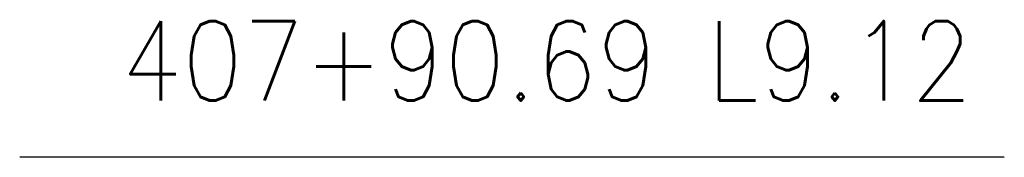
# Model space of a CAD drawing. Extents: x 167754 to 212748, y 396132 to 454338.
# Tile 34 of 150: x 187632.7 to 187650.13, y 409501.36 to 409503.79. Entities that reach past the tile are written whole.
import ezdxf
from ezdxf.enums import TextEntityAlignment as Align

# ---------------------------------------------------------------- set-up
doc = ezdxf.new("R2010")
doc.units = 0
doc.header["$MEASUREMENT"] = 0
doc.layers.add('SC_SCRATCH-6', color=6, linetype='CONTINUOUS')
doc.styles.add('romans', font='romans.shx', dxfattribs={"width": 0.75, "oblique": 22.5})
doc.styles.get("Standard").update_dxf_attribs({"font": 'romans.shx', "width": 0.9})
doc.dimstyles.new('4P', dxfattribs={"dimscale": 4, "dimtxt": 0.14, "dimasz": 0.14, "dimexe": 0.05, "dimexo": 0.05, "dimgap": 0.05, "dimtad": 1, "dimzin": 0, "dimdsep": 46, "dimtxsty": 'romans', "dimcen": 0, "dimdle": 0.1, "dimclrd": 1, "dimclre": 1, "dimclrt": 7, "dimaunit": 1, "dimadec": 4, "dimazin": 0, "dimtfac": 1, "dimtmove": 0, "dimatfit": 2, "dimfxl": 1, "dimtvp": 1, "dimtolj": 1, "dimtzin": 0, "dimarcsym": 0})

msp = doc.modelspace()

# ---------------------------------------------------------------- texts
at = {"layer": 'SC_SCRATCH-6', "width": 0.9}
msp.add_text('407+90.69 L9.12', height=1.4, dxfattribs=at).set_placement((187649.563, 409503.064), align=Align.MIDDLE_RIGHT)

# ---------------------------------------------------------------- leaders
at = {"layer": 'SC_SCRATCH-6', "has_arrowhead": 0}
msp.add_leader([(187650.131, 409501.37), (187650.123, 409501.364), (187632.703, 409501.364)], dimstyle='4P', override={"dimscale": 20, "dimasz": 0.1}, dxfattribs=at)

doc.saveas('drawing.dxf')
